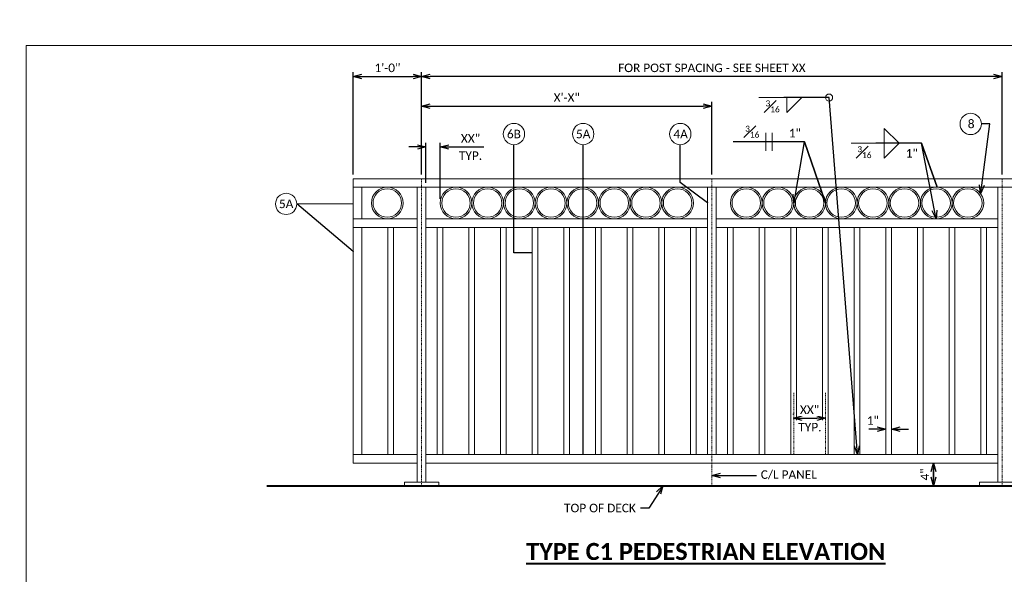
# Model space of a CAD drawing. Extents: x 5346 to 6997, y 23474 to 24083.
# Tile 24 of 25: x 6410 to 6583, y 23985 to 24083. Entities that reach past the tile are written whole.
import ezdxf
from ezdxf import colors
from ezdxf.entities.mleader import LeaderData, LeaderLine
from ezdxf.math import Vec2, Vec3

# ---------------------------------------------------------------- set-up
doc = ezdxf.new("R2010")
doc.units = 0
doc.header["$MEASUREMENT"] = 0
doc.linetypes.add('Wisdot4', pattern=[0.28125, 0.125, -0.0625, 0.03125, -0.0625])
for name, color, linetype, lineweight in [('B_ANNO_DIM', 7, 'Continuous', 18), ('B_ANNO_TEXT', 7, 'Continuous', 18), ('B_ANNO_TEXT_TITLE', 7, 'Continuous', 40), ('B_CNTR', 1, 'Wisdot4', 18), ('B_CONC_PPT', 12, 'Continuous', 40), ('B_STEEL_RAIL', 92, 'Continuous', 18)]:
    doc.layers.add(name, color=color, linetype=linetype, lineweight=lineweight)
doc.layers.add('B_ANNO_NOPLOT', color=47, linetype='Continuous', lineweight=18, plot=False)
doc.styles.add('Annotative', font='calibri.ttf', dxfattribs={"height": 0.0625})
doc.styles.get("Standard").update_dxf_attribs({"font": 'calibri.ttf'})
doc.styles.add('Title', font='calibrib.ttf', dxfattribs={"height": 0.125})
doc.dimstyles.new('Annotative', dxfattribs={"dimscale": 0, "dimtxt": 0.0625, "dimasz": 0.0625, "dimexe": 0.03125, "dimexo": 0.03125, "dimgap": 0.03125, "dimtad": 1, "dimdec": 3, "dimzin": 3, "dimdsep": 46, "dimlunit": 4, "dimtxsty": 'Standard', "dimblk": 'OPEN30', "dimcen": 0.03125, "dimaunit": 1, "dimadec": 0, "dimazin": 3, "dimtfac": 0.75, "dimtdec": 3, "dimtofl": 0, "dimtmove": 0, "dimatfit": 3, "dimldrblk": 'OPEN30', "dimfxl": 1, "dimtfill": 1, "dimfrac": 1, "dimtolj": 1, "dimtzin": 0, "dimarcsym": 0})

# ---------------------------------------------------------------- blocks, each defined once
blk = doc.blocks.new('_Open30')
at = {"color": 0, "linetype": 'ByBlock', "lineweight": -2}
for p, q in [((-1, 0.27), (0, 0)), ((0, 0), (-1, -0.27)), ((0, 0), (-1, 0))]:
    blk.add_line(p, q, dxfattribs=at)
blk = doc.blocks.new('*D208')
at = {"layer": 'B_ANNO_DIM', "color": 0, "lineweight": -2, "transparency": 16777216}
for p, q in [((6560.35, 24010.68), (6558.85, 24010.68)), ((6564.35, 24010.68), (6565.85, 24010.68))]:
    blk.add_line(p, q, dxfattribs=at)
at = {"layer": 'Defpoints', "color": 0, "transparency": 16777216}
blk.add_point((6562.85, 24010.68), dxfattribs=at)
at = {"layer": 'B_ANNO_DIM', "color": 0, "lineweight": -2, "transparency": 16777216, "xscale": 1.5, "yscale": 1.5, "zscale": 1.5, "rotation": 180}
blk.add_blockref('_Open30', (6562.85, 24010.68), dxfattribs=at)
at = {"layer": 'B_ANNO_DIM', "color": 0, "transparency": 16777216, "insert": (6559.56, 24012.18), "char_height": 1.5, "attachment_point": 5, "bg_fill": 3, "box_fill_scale": 1.25, "bg_fill_color": 256, "bg_fill_true_color": 13158600, "bg_fill_transparency": 0}
blk.add_mtext('\\A1;1"', dxfattribs=at)
at = {"layer": 'Defpoints', "color": 0, "transparency": 16777216}
blk.add_point((6561.85, 24010.68), dxfattribs=at)
blk.add_point((6561.85, 24010.68), dxfattribs=at)
at = {"layer": 'B_ANNO_DIM', "color": 0, "lineweight": -2, "transparency": 16777216, "xscale": 1.5, "yscale": 1.5, "zscale": 1.5}
blk.add_blockref('_Open30', (6561.85, 24010.68), dxfattribs=at)
blk = doc.blocks.new('*D210')
at = {"layer": 'B_ANNO_DIM', "color": 0, "lineweight": -2, "transparency": 16777216}
for p, q in [((6570.2, 24002.2), (6570.2, 24003.7)), ((6570.2, 24003.2), (6570.2, 24001.7))]:
    blk.add_line(p, q, dxfattribs=at)
at = {"layer": 'Defpoints', "color": 0, "transparency": 16777216}
for p in [(6570.2, 24004.7), (6570.2, 24000.7), (6570.2, 24000.7)]:
    blk.add_point(p, dxfattribs=at)
at = {"layer": 'B_ANNO_DIM', "color": 0, "lineweight": -2, "transparency": 16777216, "xscale": 1.5, "yscale": 1.5, "zscale": 1.5}
for p, rotation in [((6570.2, 24004.7), 90), ((6570.2, 24000.7), 270)]:
    blk.add_blockref('_Open30', p, dxfattribs=dict(at, rotation=rotation))
at = {"layer": 'B_ANNO_DIM', "color": 0, "transparency": 16777216, "insert": (6568.7, 24002.7), "char_height": 1.5, "attachment_point": 5, "rotation": 90}
blk.add_mtext('\\A1;4"', dxfattribs=at)
blk = doc.blocks.new('*D211')
at = {"layer": 'B_ANNO_DIM', "color": 0, "lineweight": -2, "transparency": 16777216}
for p, q in [((6480.28, 24055.46), (6480.28, 24073.42)), ((6582.28, 24055.46), (6582.28, 24073.42)), ((6580.78, 24072.67), (6481.78, 24072.67))]:
    blk.add_line(p, q, dxfattribs=at)
at = {"layer": 'Defpoints', "color": 0, "transparency": 16777216}
for p in [(6480.28, 24072.67), (6480.28, 24054.71), (6582.28, 24054.71)]:
    blk.add_point(p, dxfattribs=at)
at = {"layer": 'B_ANNO_DIM', "color": 0, "lineweight": -2, "transparency": 16777216, "xscale": 1.5, "yscale": 1.5, "zscale": 1.5, "rotation": 180}
blk.add_blockref('_Open30', (6480.28, 24072.67), dxfattribs=at)
at = {"layer": 'B_ANNO_DIM', "color": 0, "lineweight": -2, "transparency": 16777216, "xscale": 1.5, "yscale": 1.5, "zscale": 1.5}
blk.add_blockref('_Open30', (6582.28, 24072.67), dxfattribs=at)
at = {"layer": 'B_ANNO_DIM', "color": 0, "transparency": 16777216, "insert": (6531.28, 24074.19), "char_height": 1.5, "attachment_point": 5, "bg_fill": 3, "box_fill_scale": 1.25, "bg_fill_color": 256, "bg_fill_true_color": 13158600, "bg_fill_transparency": 0}
blk.add_mtext('\\A1;FOR POST SPACING - SEE SHEET XX', dxfattribs=at)
blk = doc.blocks.new('*D203')
at = {"layer": 'B_ANNO_DIM', "color": 0, "lineweight": -2, "transparency": 16777216}
for p, q in [((6480.28, 24055.46), (6480.28, 24068.23)), ((6531.28, 24055.46), (6531.28, 24068.23)), ((6481.78, 24067.48), (6529.78, 24067.48))]:
    blk.add_line(p, q, dxfattribs=at)
at = {"layer": 'Defpoints', "color": 0, "transparency": 16777216}
for p in [(6531.28, 24067.48), (6480.28, 24054.71), (6531.28, 24054.71)]:
    blk.add_point(p, dxfattribs=at)
at = {"layer": 'B_ANNO_DIM', "color": 0, "lineweight": -2, "transparency": 16777216, "xscale": 1.5, "yscale": 1.5, "zscale": 1.5, "rotation": 180}
blk.add_blockref('_Open30', (6480.28, 24067.48), dxfattribs=at)
at = {"layer": 'B_ANNO_DIM', "color": 0, "lineweight": -2, "transparency": 16777216, "xscale": 1.5, "yscale": 1.5, "zscale": 1.5}
blk.add_blockref('_Open30', (6531.28, 24067.48), dxfattribs=at)
at = {"layer": 'B_ANNO_DIM', "color": 0, "transparency": 16777216, "insert": (6505.78, 24068.98), "char_height": 1.5, "attachment_point": 5, "bg_fill": 3, "box_fill_scale": 1.25, "bg_fill_color": 256, "bg_fill_true_color": 13158600, "bg_fill_transparency": 0}
blk.add_mtext('\\A1;X\'-X"', dxfattribs=at)
blk = doc.blocks.new('*D204')
at = {"layer": 'B_ANNO_DIM', "color": 0, "lineweight": -2, "transparency": 16777216}
for p, q in [((6479.54, 24060.28), (6478.04, 24060.28)), ((6481.04, 24053.95), (6481.04, 24061.03)), ((6483.54, 24051.17), (6483.54, 24061.03)), ((6485.04, 24060.28), (6491.21, 24060.28))]:
    blk.add_line(p, q, dxfattribs=at)
at = {"layer": 'Defpoints', "color": 0, "transparency": 16777216}
for p in [(6483.54, 24060.28), (6481.04, 24053.2), (6483.54, 24050.42)]:
    blk.add_point(p, dxfattribs=at)
at = {"layer": 'B_ANNO_DIM', "color": 0, "lineweight": -2, "transparency": 16777216, "xscale": 1.5, "yscale": 1.5, "zscale": 1.5}
blk.add_blockref('_Open30', (6481.04, 24060.28), dxfattribs=at)
at = {"layer": 'B_ANNO_DIM', "color": 0, "lineweight": -2, "transparency": 16777216, "xscale": 1.5, "yscale": 1.5, "zscale": 1.5, "rotation": 180}
blk.add_blockref('_Open30', (6483.54, 24060.28), dxfattribs=at)
at = {"layer": 'B_ANNO_DIM', "color": 0, "transparency": 16777216, "insert": (6488.87, 24061.79), "char_height": 1.5, "attachment_point": 5, "bg_fill": 3, "box_fill_scale": 1.25, "bg_fill_color": 256, "bg_fill_true_color": 13158600, "bg_fill_transparency": 0}
blk.add_mtext('\\A1;XX"', dxfattribs=at)
blk = doc.blocks.new('*D205')
at = {"layer": 'B_ANNO_DIM', "color": 0, "lineweight": -2, "transparency": 16777216}
for p, q in [((6545.65, 24013.26), (6545.65, 24013.33)), ((6547.15, 24012.58), (6549.72, 24012.58))]:
    blk.add_line(p, q, dxfattribs=at)
at = {"layer": 'B_ANNO_DIM', "color": 0, "lineweight": -2, "transparency": 16777216, "xscale": 1.5, "yscale": 1.5, "zscale": 1.5, "rotation": 180}
blk.add_blockref('_Open30', (6545.65, 24012.58), dxfattribs=at)
at = {"layer": 'B_ANNO_DIM', "color": 0, "lineweight": -2, "transparency": 16777216, "xscale": 1.5, "yscale": 1.5, "zscale": 1.5}
blk.add_blockref('_Open30', (6551.22, 24012.58), dxfattribs=at)
at = {"layer": 'B_ANNO_DIM', "color": 0, "transparency": 16777216, "insert": (6548.44, 24014.08), "char_height": 1.5, "attachment_point": 5, "bg_fill": 3, "box_fill_scale": 1.25, "bg_fill_color": 256, "bg_fill_true_color": 13158600, "bg_fill_transparency": 0}
blk.add_mtext('\\A1;XX"', dxfattribs=at)
at = {"layer": 'Defpoints', "color": 0, "transparency": 16777216}
for p in [(6545.65, 24012.51), (6551.22, 24012.58), (6551.22, 24012.58)]:
    blk.add_point(p, dxfattribs=at)
blk = doc.blocks.new('*D206')
at = {"layer": 'B_ANNO_DIM', "color": 0, "lineweight": -2, "transparency": 16777216}
for p, q in [((6468.28, 24055.46), (6468.28, 24073.42)), ((6480.28, 24055.46), (6480.28, 24073.42)), ((6469.78, 24072.67), (6478.78, 24072.67))]:
    blk.add_line(p, q, dxfattribs=at)
at = {"layer": 'Defpoints', "color": 0, "transparency": 16777216}
for p in [(6480.28, 24072.67), (6468.28, 24054.71), (6480.28, 24054.71)]:
    blk.add_point(p, dxfattribs=at)
at = {"layer": 'B_ANNO_DIM', "color": 0, "lineweight": -2, "transparency": 16777216, "xscale": 1.5, "yscale": 1.5, "zscale": 1.5, "rotation": 180}
blk.add_blockref('_Open30', (6468.28, 24072.67), dxfattribs=at)
at = {"layer": 'B_ANNO_DIM', "color": 0, "lineweight": -2, "transparency": 16777216, "xscale": 1.5, "yscale": 1.5, "zscale": 1.5}
blk.add_blockref('_Open30', (6480.28, 24072.67), dxfattribs=at)
at = {"layer": 'B_ANNO_DIM', "color": 0, "transparency": 16777216, "insert": (6474.28, 24074.19), "char_height": 1.5, "attachment_point": 5, "bg_fill": 3, "box_fill_scale": 1.25, "bg_fill_color": 256, "bg_fill_true_color": 13158600, "bg_fill_transparency": 0}
blk.add_mtext('\\A1;1\'-0"', dxfattribs=at)

msp = doc.modelspace()

# ---------------------------------------------------------------- linework, layer by layer
at = {"layer": 'B_ANNO_DIM'}
for p, q in [((6543.9399, 24068.9659), (6539.5481, 24068.9659)), ((6540.7386, 24059.605), (6540.7386, 24062.785)), ((6541.8606, 24059.605), (6541.8606, 24062.785)), ((6560.0668, 24060.9245), (6555.7748, 24060.9245))]:
    msp.add_line(p, q, dxfattribs=at)
msp.add_lwpolyline([(6544.4681, 24068.9659), (6544.4681, 24066.3379), (6547.0841, 24068.9659)], dxfattribs=at)
msp.add_lwpolyline([(6561.5668, 24058.2965), (6561.5668, 24063.5525), (6564.1828, 24060.9245)], close=True, dxfattribs=at)
for centre, radius in [((6551.8761, 24068.9659), 0.624), ((6576.7566, 24064.338), 1.8717), ((6496.4998, 24062.553), 1.8717), ((6525.7246, 24062.553), 1.8717), ((6456.4856, 24050.2739), 1.8717)]:
    msp.add_circle(centre, radius, dxfattribs=at)
at = {"layer": 'B_ANNO_NOPLOT'}
msp.add_lwpolyline([(6410.8118, 24078.1369), (6671.3604, 24078.1369), (6671.3604, 23497.7436), (6410.8118, 23497.7436)], close=True, dxfattribs=at)
at = {"layer": 'B_CNTR'}
msp.add_line((6551.2226, 24017.0745), (6551.2226, 24006.21), dxfattribs=at)
at = {"layer": 'B_CONC_PPT'}
msp.add_line((6453.1037, 24000.702), (6588.3215, 24000.702), dxfattribs=at)
at = {"layer": 'B_STEEL_RAIL'}
for p, q in [((6468.2766, 24054.706), (6468.2766, 24004.706)), ((6469.7806, 24047.644), (6469.7806, 24053.202)), ((6479.5326, 24053.202), (6479.5326, 24001.334)), ((6481.0366, 24053.202), (6481.0366, 24001.334)), ((6530.5406, 24053.202), (6530.5406, 24006.21)), ((6532.0366, 24053.202), (6532.0366, 24006.21)), ((6581.5406, 24053.202), (6581.5406, 24001.33)), ((6468.2766, 24047.644), (6479.5326, 24047.644)), ((6481.0366, 24047.644), (6530.5406, 24047.644)), ((6532.0366, 24047.642), (6581.5406, 24047.642)), ((6468.2766, 24046.144), (6479.5326, 24046.144)), ((6469.7806, 24006.21), (6469.7806, 24046.144)), ((6474.3406, 24046.144), (6474.3406, 24006.21)), ((6475.3406, 24046.144), (6475.3406, 24006.21)), ((6481.0366, 24046.144), (6530.5406, 24046.144)), ((6483.0406, 24046.144), (6483.0406, 24006.21)), ((6484.0406, 24046.144), (6484.0406, 24006.21)), ((6488.6006, 24046.144), (6488.6006, 24006.21)), ((6489.6006, 24046.144), (6489.6006, 24006.21)), ((6494.1606, 24046.144), (6494.1606, 24006.21)), ((6495.1606, 24046.144), (6495.1606, 24006.21)), ((6499.7286, 24046.144), (6499.7286, 24006.21)), ((6500.7286, 24046.144), (6500.7286, 24006.21)), ((6505.2886, 24046.144), (6505.2886, 24006.21)), ((6506.2886, 24046.144), (6506.2886, 24006.21)), ((6510.8506, 24046.144), (6510.8506, 24006.21)), ((6511.8506, 24046.144), (6511.8506, 24006.21)), ((6516.4126, 24046.144), (6516.4126, 24006.21)), ((6517.4126, 24046.144), (6517.4126, 24006.21)), ((6521.9746, 24046.144), (6521.9746, 24006.21)), ((6522.9746, 24046.144), (6522.9746, 24006.21)), ((6527.5366, 24046.144), (6527.5366, 24006.21)), ((6528.5366, 24046.144), (6528.5366, 24006.21)), ((6532.0366, 24046.146), (6581.5406, 24046.146)), ((6534.0406, 24046.146), (6534.0406, 24006.21)), ((6535.0406, 24046.146), (6535.0406, 24006.21)), ((6539.6006, 24046.146), (6539.6006, 24006.21)), ((6540.6006, 24046.146), (6540.6006, 24006.21)), ((6545.1606, 24046.146), (6545.1606, 24006.21)), ((6551.7286, 24046.146), (6551.7286, 24006.21)), ((6556.2886, 24046.146), (6556.2886, 24006.21)), ((6567.4126, 24046.146), (6567.4126, 24006.21)), ((6568.4126, 24046.146), (6568.4126, 24006.21)), ((6572.9746, 24046.146), (6572.9746, 24006.21)), ((6573.9746, 24046.146), (6573.9746, 24006.21)), ((6578.5366, 24046.146), (6578.5366, 24006.21)), ((6579.5366, 24046.146), (6579.5366, 24006.21)), ((6468.2766, 24006.21), (6479.5326, 24006.21)), ((6481.0366, 24006.21), (6581.5406, 24006.21)), ((6468.2766, 24004.706), (6479.5326, 24004.706)), ((6481.0366, 24004.706), (6581.5406, 24004.706))]:
    msp.add_line(p, q, dxfattribs=at)
for points in [[(6588.4752, 24053.202), (6468.2766, 24053.202)], [(6477.2846, 24000.702), (6477.2846, 24001.334), (6483.2846, 24001.334), (6483.2846, 24000.702)], [(6578.2926, 24000.706), (6578.2926, 24001.33), (6586.2926, 24001.33), (6586.2926, 24000.706)]]:
    msp.add_lwpolyline(points, dxfattribs=at)
for centre, radius in [((6474.2475, 24050.425), 2.7812), ((6474.2475, 24050.425), 2.4998), ((6486.3215, 24050.425), 2.7812), ((6486.3215, 24050.425), 2.4998), ((6491.8835, 24050.425), 2.7812), ((6491.8835, 24050.425), 2.4998), ((6497.4455, 24050.425), 2.7812), ((6497.4455, 24050.425), 2.4998), ((6503.0075, 24050.425), 2.7812), ((6503.0075, 24050.425), 2.4998), ((6508.5695, 24050.425), 2.7812), ((6508.5695, 24050.425), 2.4998), ((6514.1315, 24050.425), 2.7812), ((6514.1315, 24050.425), 2.4998), ((6519.6935, 24050.425), 2.7812), ((6519.6935, 24050.425), 2.4998), ((6525.2555, 24050.425), 2.7812), ((6525.2555, 24050.425), 2.4998), ((6537.3215, 24050.425), 2.7812), ((6537.3215, 24050.425), 2.4998), ((6542.8835, 24050.425), 2.7812), ((6542.8835, 24050.425), 2.4998), ((6548.4455, 24050.425), 2.7812), ((6548.4455, 24050.425), 2.4998), ((6554.0075, 24050.425), 2.7812), ((6554.0075, 24050.425), 2.4998), ((6559.5695, 24050.425), 2.7812), ((6559.5695, 24050.425), 2.4998), ((6565.1315, 24050.425), 2.7812), ((6565.1315, 24050.425), 2.4998), ((6570.6935, 24050.425), 2.7812), ((6570.6935, 24050.425), 2.4998), ((6576.2555, 24050.425), 2.7812), ((6576.2555, 24050.425), 2.4998)]:
    msp.add_circle(centre, radius, dxfattribs=at)

# ---------------------------------------------------------------- texts
at = {"layer": 'B_ANNO_TEXT', "char_height": 1.5, "line_spacing_factor": 0.8, "style": 'Annotative'}
for s, insert, attachment_point in [('8', (6576.8327, 24064.338), 5), ('6B', (6496.4998, 24062.553), 5), ('5A', (6508.6726, 24062.553), 5), ('4A', (6525.7918, 24062.553), 5), ('1"', (6544.7946, 24063.475), 1), ('1"', (6565.3348, 24059.9245), 1), ('5A', (6456.4856, 24050.2739), 5)]:
    msp.add_mtext(s, dxfattribs=dict(at, insert=insert, attachment_point=attachment_point))
at = {"layer": 'B_ANNO_TEXT_TITLE', "insert": (6498.6512, 23990.6556), "char_height": 3, "attachment_point": 1, "line_spacing_factor": 0.8, "style": 'Title'}
msp.add_mtext('{\\LTYPE C1 PEDESTRIAN ELEVATION}', dxfattribs=at)

# ---------------------------------------------------------------- dimensions: what is measured, and where the dimension line sits
at = {"layer": 'B_ANNO_DIM'}
dim = msp.add_linear_dim(base=(6570.1991, 24000.702), p1=(6570.1991, 24004.702), p2=(6570.1991, 24000.702), angle=90, dimstyle='Annotative', override={"dimtfill": 0}, dxfattribs=at)
dim.commit()
dim.dimension.update_dxf_attribs({"geometry": '*D210', "text_midpoint": (6570.1991, 24002.702), "dimtype": 160})

# ---------------------------------------------------------------- leaders
for points in [[(6499.7286, 24041.678), (6496.4998, 24041.678), (6496.4998, 24060.681)], [(6530.5406, 24050.4817), (6525.7246, 24054.034), (6525.7246, 24060.681)], [(6468.2766, 24041.9067), (6458.3574, 24050.2739)], [(6468.2766, 24050.2453), (6458.3574, 24050.2739)]]:
    msp.add_leader(points, dimstyle='Annotative', override={"dimscale": 0}, dxfattribs=at)
ml = msp.add_multileader_mtext('Standard', dxfattribs=at)
ml.set_content('\\A1;{\\H1x;\\P\\H0.7x;\\S3#16;}', color=256)
ml.set_leader_properties()
ml.set_arrow_properties(name='OPEN30')
ml.build(insert=Vec2(0, 0))
ml.multileader.update_dxf_attribs({"dogleg_length": 0.0625, "arrow_head_size": 1.5, "scale": 24})
ctx = ml.context
ctx.base_point, ctx.scale, ctx.char_height, ctx.arrow_head_size, ctx.landing_gap_size, ctx.plane_origin = Vec3(6539.9641, 24068.9659), 24, 1.5, 1.5, 0.75, Vec3(6557.5285, 24037.1029)
notes = []
notes.append((ctx, [(0, (1, 1, 0), (6545.4399, 24068.9659), (-1, 0), 1.5, [(0, [(6556.8689, 24006.21), (6551.8761, 24068.9659)], 0, [])])]))
ctx.mtext.insert, ctx.mtext.line_spacing_factor, ctx.mtext.flow_direction = Vec3(6540.7141, 24069.7159), 0.5, 5
ml = msp.add_multileader_mtext('Standard', dxfattribs=at)
ml.set_content('', color=256)
ml.set_leader_properties()
ml.set_arrow_properties(name='OPEN30')
ml.build(insert=Vec2(0, 0))
ml.multileader.update_dxf_attribs({"dogleg_length": 0.0625, "arrow_head_size": 1.5, "scale": 24})
ctx = ml.context
ctx.base_point, ctx.scale, ctx.char_height, ctx.arrow_head_size, ctx.landing_gap_size, ctx.plane_origin = Vec3(6577.1282, 24064.352), 24, 1.5, 1.5, 0.75, Vec3(6578.1279, 24052.1204)
notes.append((ctx, [(1, (1, 1, 0), (6580.1282, 24064.352), (-1, 0), 1.5, [(0, [(6578.503, 24052.0634)], 0, [])])]))
ctx.mtext.insert, ctx.mtext.flow_direction = Vec3(6577.8782, 24065.102), 5
ml = msp.add_multileader_mtext('Standard', dxfattribs=at)
ml.set_content('\\A1;{\\H0.7x;\\S3#16;\\H1.42857x;\\P }', color=256)
ml.set_leader_properties()
ml.set_arrow_properties(name='OPEN30')
ml.build(insert=Vec2(0, 0))
ml.multileader.update_dxf_attribs({"text_right_attachment_type": 5, "dogleg_length": 0.0625, "arrow_head_size": 1.5, "scale": 24})
ctx = ml.context
ctx.base_point, ctx.scale, ctx.char_height, ctx.arrow_head_size, ctx.landing_gap_size, ctx.plane_origin = Vec3(6536.3847, 24063.2704), 24, 1.5, 1.5, 0.75, Vec3(6545.7007, 24050.4252)
ctx.right_attachment = 5
notes.append((ctx, [(0, (1, 1, 0), (6541.8606, 24061.195), (-1, 0), 1.5, [(1, [(6545.7007, 24050.4252), (6547.5706, 24061.195), (6551.2265, 24050.4622), (6547.5706, 24061.195)], 0, [])])]))
ctx.mtext.insert, ctx.mtext.line_spacing_factor, ctx.mtext.flow_direction = Vec3(6537.1347, 24064.0204), 0.5, 5
ml = msp.add_multileader_mtext('Standard', dxfattribs=at)
ml.set_content('C/L RAILING & C/L BASE PLATE', color=256)
ml.set_leader_properties()
ml.set_arrow_properties(name='OPEN30')
ml.build(insert=Vec2(0, 0))
ml.multileader.update_dxf_attribs({"dogleg_length": 0.0625, "arrow_head_size": 1.5, "scale": 24})
ctx = ml.context
ctx.base_point, ctx.scale, ctx.char_height, ctx.arrow_head_size, ctx.landing_gap_size, ctx.plane_origin = Vec3(6293.6386, 24040.2856), 24, 1.5, 1.5, 0.75, Vec3(6315.4485, 24040.2856)
notes.append((ctx, [(0, (1, 1, 0), (6311.4159, 24040.2856), (-1, 0), 1.5, [(0, [(6315.4485, 24040.2856)], 0, [])])]))
ctx.mtext.insert, ctx.mtext.width, ctx.mtext.flow_direction = Vec3(6294.3886, 24041.1977), 15.588535, 5
ml = msp.add_multileader_mtext('Standard', dxfattribs=at)
ml.set_content('C/L PANEL', color=256)
ml.set_leader_properties()
ml.set_arrow_properties(name='OPEN30')
ml.build(insert=Vec2(0, 0))
ml.multileader.update_dxf_attribs({"dogleg_length": 0.0625, "arrow_head_size": 1.5, "scale": 24})
ctx = ml.context
ctx.base_point, ctx.scale, ctx.char_height, ctx.arrow_head_size, ctx.landing_gap_size, ctx.plane_origin = Vec3(6539.1265, 24002.5158), 24, 1.5, 1.5, 0.75, Vec3(6531.2846, 24002.5158)
notes.append((ctx, [(0, (1, 1, 0), (6537.6265, 24002.5158), (1, 0), 1.5, [(0, [(6531.2846, 24002.5158)], 0, [])])]))
ctx.mtext.insert, ctx.mtext.flow_direction = Vec3(6539.8765, 24003.4279), 5
ml = msp.add_multileader_mtext('Standard', dxfattribs=at)
ml.set_content('TOP OF DECK', color=256)
ml.set_leader_properties()
ml.set_arrow_properties(name='OPEN30')
ml.build(insert=Vec2(0, 0))
ml.multileader.update_dxf_attribs({"dogleg_length": 0.0625, "arrow_head_size": 1.5, "scale": 24})
ctx = ml.context
ctx.base_point, ctx.scale, ctx.char_height, ctx.arrow_head_size, ctx.landing_gap_size, ctx.plane_origin = Vec3(6504.5528, 23996.7835), 24, 1.5, 1.5, 0.75, Vec3(6526.5733, 23996.7835)
notes.append((ctx, [(0, (1, 1, 0), (6520.2313, 23996.7835), (-1, 0), 1.5, [(0, [(6522.6901, 24000.702)], 0, [])])]))
ctx.mtext.insert, ctx.mtext.flow_direction = Vec3(6505.3028, 23997.5444), 5
for ctx, leaders in notes:
    for number, flags, end, landing, length, lines in leaders:
        leader = LeaderData()
        leader.index, (leader.has_last_leader_line, leader.has_dogleg_vector, leader.attachment_direction) = number, flags
        leader.last_leader_point, leader.dogleg_vector, leader.dogleg_length = Vec3(end), Vec3(landing), length
        for number, points, colour, breaks in lines:
            line = LeaderLine()
            line.index, line.vertices, line.color, line.breaks = number, Vec3.list(points), colors.encode_raw_color(colour), breaks
            leader.lines.append(line)
        ctx.leaders.append(leader)

# ---------------------------------------------------------------- next in the draw order: dimensions: what is measured, and where the dimension line sits
dim = msp.add_linear_dim(base=(6480.2766, 24072.6703), p1=(6582.2846, 24054.706), p2=(6480.2766, 24054.706), text='FOR POST SPACING - SEE SHEET XX', dimstyle='Annotative', dxfattribs=at)
dim.commit()
dim.dimension.update_dxf_attribs({"geometry": '*D211', "text_midpoint": (6531.2806, 24074.1888)})
dim = msp.add_linear_dim(base=(6551.2226, 24012.5789), p1=(6545.6546, 24012.5126), p2=(6551.2226, 24012.5789), text='XX"', dimstyle='Annotative', override={"dimscale": 24, "dimsah": 1}, dxfattribs=at)
dim.commit()
dim.dimension.update_dxf_attribs({"geometry": '*D205', "text_midpoint": (6548.4386, 24014.0824)})
dim = msp.add_linear_dim(base=(6561.8506, 24010.678), p1=(6562.8506, 24010.678), p2=(6561.8506, 24010.678), dimstyle='Annotative', dxfattribs=at)
dim.commit()
dim.dimension.update_dxf_attribs({"geometry": '*D208', "text_midpoint": (6559.5599, 24010.678), "dimtype": 160})

# ---------------------------------------------------------------- next in the draw order: linework, layer by layer
msp.add_circle((6508.6726, 24062.553), 1.8717, dxfattribs=at)
at = {"layer": 'B_CNTR'}
for p, q in [((6480.2766, 24054.706), (6480.2766, 24000.702)), ((6531.2846, 24054.706), (6531.2846, 24000.702)), ((6582.2846, 24054.706), (6582.2846, 24000.702)), ((6545.6546, 24017.0745), (6545.6546, 24006.21))]:
    msp.add_line(p, q, dxfattribs=at)
at = {"layer": 'B_STEEL_RAIL'}
for p, q in [((6588.3215, 24054.706), (6468.2766, 24054.706)), ((6557.2886, 24046.146), (6557.2886, 24006.21)), ((6561.8506, 24046.146), (6561.8506, 24006.21)), ((6562.8506, 24046.146), (6562.8506, 24006.21))]:
    msp.add_line(p, q, dxfattribs=at)

# ---------------------------------------------------------------- next in the draw order: leaders
at = {"layer": 'B_ANNO_DIM'}
for points in [[(6508.6726, 24006.21), (6508.6726, 24060.6812)], [(6508.6726, 24047.644), (6508.6726, 24060.6812)], [(6508.6726, 24054.706), (6508.6726, 24060.6812)]]:
    msp.add_leader(points, dimstyle='Annotative', override={"dimscale": 0}, dxfattribs=at)
ml = msp.add_multileader_mtext('Standard', dxfattribs=at)
ml.set_content('\\A1;{\\H1x;\\P\\H0.7x;\\S3#16;}', color=256)
ml.set_leader_properties()
ml.set_arrow_properties(name='OPEN30')
ml.build(insert=Vec2(0, 0))
ml.multileader.update_dxf_attribs({"dogleg_length": 0.0625, "arrow_head_size": 1.5, "scale": 24})
ctx = ml.context
ctx.base_point, ctx.scale, ctx.char_height, ctx.arrow_head_size, ctx.landing_gap_size, ctx.plane_origin = Vec3(6556.091, 24060.9245), 24, 1.5, 1.5, 0.75, Vec3(6575.7618, 24047.8405)
notes = []
notes.append((ctx, [(0, (1, 1, 0), (6561.5668, 24060.9245), (-1, 0), 1.5, [(1, [(6570.6935, 24047.6437), (6568.1028, 24060.9245), (6570.8472, 24053.202), (6568.1028, 24060.9245)], 0, [])])]))
ctx.mtext.insert, ctx.mtext.line_spacing_factor, ctx.mtext.flow_direction = Vec3(6556.841, 24061.6745), 0.5, 5
for ctx, leaders in notes:
    for number, flags, end, landing, length, lines in leaders:
        leader = LeaderData()
        leader.index, (leader.has_last_leader_line, leader.has_dogleg_vector, leader.attachment_direction) = number, flags
        leader.last_leader_point, leader.dogleg_vector, leader.dogleg_length = Vec3(end), Vec3(landing), length
        for number, points, colour, breaks in lines:
            line = LeaderLine()
            line.index, line.vertices, line.color, line.breaks = number, Vec3.list(points), colors.encode_raw_color(colour), breaks
            leader.lines.append(line)
        ctx.leaders.append(leader)

# ---------------------------------------------------------------- next in the draw order: texts
at = {"layer": 'B_ANNO_DIM', "insert": (6548.5055, 24011.0076), "char_height": 1.5, "attachment_point": 5, "bg_fill": 3, "box_fill_scale": 1.25, "bg_fill_color": 256, "bg_fill_true_color": 13158600, "bg_fill_transparency": 0}
msp.add_mtext('\\A1;TYP.', dxfattribs=at)

# ---------------------------------------------------------------- next in the draw order: dimensions: what is measured, and where the dimension line sits
at = {"layer": 'B_ANNO_DIM'}
dim = msp.add_linear_dim(base=(6531.2846, 24067.4791), p1=(6480.2766, 24054.706), p2=(6531.2846, 24054.706), text='X\'-X"', dimstyle='Annotative', override={"dimscale": 24, "dimsah": 1}, dxfattribs=at)
dim.commit()
dim.dimension.update_dxf_attribs({"geometry": '*D203', "text_midpoint": (6505.7806, 24068.9825)})

# ---------------------------------------------------------------- next in the draw order: linework, layer by layer
at = {"layer": 'B_STEEL_RAIL'}
for p, q in [((6546.1606, 24046.146), (6546.1606, 24012.2628)), ((6550.7286, 24046.146), (6550.7286, 24012.2628))]:
    msp.add_line(p, q, dxfattribs=at)

# ---------------------------------------------------------------- next in the draw order: dimensions: what is measured, and where the dimension line sits
at = {"layer": 'B_ANNO_DIM'}
dim = msp.add_linear_dim(base=(6483.5403, 24060.2822), p1=(6481.0366, 24053.202), p2=(6483.5403, 24050.425), text='XX"', dimstyle='Annotative', override={"dimscale": 24, "dimsah": 1}, dxfattribs=at)
dim.commit()
dim.dimension.update_dxf_attribs({"geometry": '*D204', "text_midpoint": (6488.8734, 24061.7856)})

# ---------------------------------------------------------------- next in the draw order: texts
at = {"layer": 'B_ANNO_DIM', "insert": (6488.8812, 24058.753), "char_height": 1.5, "attachment_point": 5, "bg_fill": 3, "box_fill_scale": 1.25, "bg_fill_color": 256, "bg_fill_true_color": 13158600, "bg_fill_transparency": 0}
msp.add_mtext('\\A1;TYP.', dxfattribs=at)

# ---------------------------------------------------------------- next in the draw order: dimensions: what is measured, and where the dimension line sits
at = {"layer": 'B_ANNO_DIM'}
dim = msp.add_linear_dim(base=(6480.2766, 24072.6703), p1=(6468.2766, 24054.706), p2=(6480.2766, 24054.706), dimstyle='Annotative', override={"dimscale": 24, "dimsah": 1}, dxfattribs=at)
dim.commit()
dim.dimension.update_dxf_attribs({"geometry": '*D206', "text_midpoint": (6474.2766, 24074.1888)})

doc.saveas('drawing.dxf')
